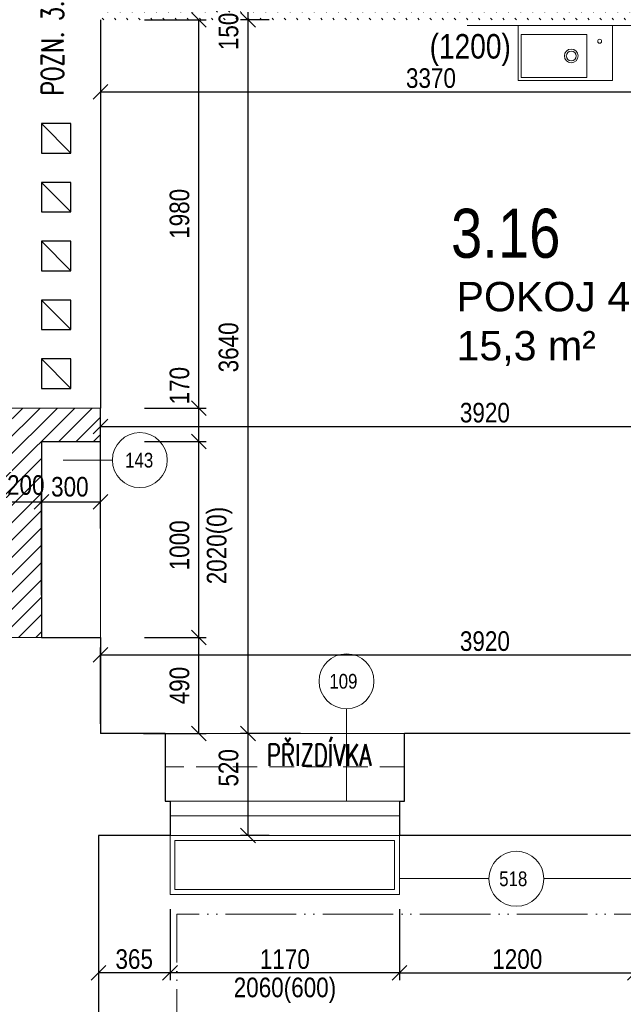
# Model space of a CAD drawing. Header units: millimetres. Extents: x -300958 to -108039, y 30118 to 292543.
# Tile 125 of 256: x -226284 to -223207, y 137680 to 142700. Entities that reach past the tile are written whole.
import ezdxf
from ezdxf.enums import TextEntityAlignment as Align

# ---------------------------------------------------------------- set-up
doc = ezdxf.new("R2010")
doc.units = ezdxf.units.MM
doc.header["$MEASUREMENT"] = 0
doc.linetypes.add('ACAD_ISO05W100', pattern=[33, 24, -3, 0, -3, 0, -3])
doc.linetypes.add('HIDDEN', pattern=[0.375, 0.25, -0.125])
doc.layers.get('0').update_dxf_attribs({"lineweight": 13})
doc.layers.get('Defpoints').update_dxf_attribs({"color": 3, "lineweight": 13})
for name, color, linetype, lineweight in [('BOURÁNÍ', 40, 'Continuous', 13), ('dims', 7, 'Continuous', 9), ('legenda', 7, 'Continuous', 13), ('Materiály', 1, 'Continuous', 13), ('navrh', 1, 'Continuous', 9), ('obklad', 8, 'Continuous', 5), ('popis', 7, 'Continuous', 9), ('PSV', 7, 'Continuous', 13), ('tenka', 7, 'Continuous', 13), ('texts', 3, 'Continuous', 30), ('walls', 7, 'Continuous', 13), ('zařizovací předměty', 7, 'Continuous', 9)]:
    doc.layers.add(name, color=color, linetype=linetype, lineweight=lineweight)
doc.styles.add('GENERATED_STYLE_8', font='arial.ttf')
doc.styles.get("Standard").update_dxf_attribs({"font": 'txt.shx'})
doc.styles.add('STYLE-0', font='ARIALN.TTF')
doc.styles.add('Style-Arial', font='arial.ttf')
doc.dimstyles.new('arch', dxfattribs={"dimscale": 50, "dimtxt": 2.5, "dimasz": 2.5, "dimexe": 1.25, "dimexo": 0.9, "dimtad": 1, "dimdec": 0, "dimtxsty": 'STYLE-0', "dimblk": 'ARCHTICK', "dimcen": 2.5, "dimadec": 0, "dimazin": 0, "dimtfac": 1, "dimtdec": 0, "dimtmove": 2, "dimatfit": 3, "dimldrblk": 'ARCHTICK', "dimfxl": 0, "dimarcsym": 0})

# ---------------------------------------------------------------- blocks, each defined once
blk = doc.blocks.new('_ArchTick')
at = {"color": 0, "linetype": 'ByBlock', "flags": 128}
blk.add_lwpolyline([(-0.5, -0.5), (0.5, 0.5)], dxfattribs=at)
blk = doc.blocks.new('*D178')
at = {"layer": 'Defpoints', "color": 0, "linetype": 'Continuous'}
for p in [(-225120.1, 142850), (-224936.5, 142850), (-224936.5, 142700)]:
    blk.add_point(p, dxfattribs=at)
at = {"layer": 'dims', "color": 0, "linetype": 'Continuous', "lineweight": -2}
for p, q in [((-225011.5, 142850), (-225157.6, 142850)), ((-225120.1, 142700), (-225120.1, 142850)), ((-225011.5, 142700), (-225157.6, 142700))]:
    blk.add_line(p, q, dxfattribs=at)
at = {"layer": 'dims', "color": 0, "linetype": 'Continuous', "lineweight": -2, "xscale": 75, "yscale": 75, "zscale": 75}
for p, rotation in [((-225120.1, 142850), 90), ((-225120.1, 142700), 270)]:
    blk.add_blockref('_ArchTick', p, dxfattribs=dict(at, rotation=rotation))
at = {"layer": 'dims', "color": 0, "linetype": 'Continuous', "insert": (-225218.9, 142640.3), "char_height": 100, "attachment_point": 5, "rotation": 90, "style": 'STYLE-0'}
blk.add_mtext('150', dxfattribs=at)
blk = doc.blocks.new('*D179')
at = {"layer": 'Defpoints', "color": 0, "linetype": 'Continuous'}
for p in [(-225120.1, 142700), (-224936.5, 142700), (-224777.6, 139060)]:
    blk.add_point(p, dxfattribs=at)
at = {"layer": 'dims', "color": 0, "linetype": 'Continuous', "lineweight": -2}
for p, q in [((-225011.5, 142700), (-225157.6, 142700)), ((-225120.1, 139060), (-225120.1, 142700)), ((-224852.6, 139060), (-225157.6, 139060))]:
    blk.add_line(p, q, dxfattribs=at)
at = {"layer": 'dims', "color": 0, "linetype": 'Continuous', "lineweight": -2, "xscale": 75, "yscale": 75, "zscale": 75}
for p, rotation in [((-225120.1, 142700), 90), ((-225120.1, 139060), 270)]:
    blk.add_blockref('_ArchTick', p, dxfattribs=dict(at, rotation=rotation))
at = {"layer": 'dims', "color": 0, "linetype": 'Continuous', "insert": (-225218.9, 141029.2), "char_height": 100, "attachment_point": 5, "rotation": 90, "style": 'STYLE-0'}
blk.add_mtext('3640', dxfattribs=at)
blk = doc.blocks.new('*D181')
at = {"layer": 'Defpoints', "color": 0, "linetype": 'Continuous'}
for p in [(-221952.6, 139461.1), (-221952.6, 139461.1), (-225872.6, 139035.2)]:
    blk.add_point(p, dxfattribs=at)
at = {"layer": 'dims', "color": 0, "linetype": 'Continuous', "lineweight": -2}
for p, q in [((-221952.6, 139536.1), (-221952.6, 139498.6)), ((-225872.6, 139110.2), (-225872.6, 139498.6)), ((-225872.6, 139461.1), (-221952.6, 139461.1))]:
    blk.add_line(p, q, dxfattribs=at)
at = {"layer": 'dims', "color": 0, "linetype": 'Continuous', "lineweight": -2, "xscale": 75, "yscale": 75, "zscale": 75, "rotation": 180}
blk.add_blockref('_ArchTick', (-225872.6, 139461.1), dxfattribs=at)
at = {"layer": 'dims', "color": 0, "linetype": 'Continuous', "lineweight": -2, "xscale": 75, "yscale": 75, "zscale": 75}
blk.add_blockref('_ArchTick', (-221952.6, 139461.1), dxfattribs=at)
at = {"layer": 'dims', "color": 0, "linetype": 'Continuous', "insert": (-223912.6, 139530.9), "char_height": 100, "attachment_point": 5, "style": 'STYLE-0'}
blk.add_mtext('3920', dxfattribs=at)
blk = doc.blocks.new('*D209')
at = {"layer": 'Defpoints', "color": 0, "linetype": 'Continuous'}
for p in [(-225517.6, 138240), (-224347.6, 138240), (-225517.6, 137840)]:
    blk.add_point(p, dxfattribs=at)
at = {"layer": 'dims', "color": 0, "linetype": 'Continuous', "lineweight": -2}
for p, q in [((-225517.6, 138165), (-225517.6, 137802.5)), ((-224347.6, 138165), (-224347.6, 137802.5)), ((-224347.6, 137840), (-225517.6, 137840))]:
    blk.add_line(p, q, dxfattribs=at)
at = {"layer": 'dims', "color": 0, "linetype": 'Continuous', "lineweight": -2, "xscale": 75, "yscale": 75, "zscale": 75, "rotation": 180}
blk.add_blockref('_ArchTick', (-225517.6, 137840), dxfattribs=at)
at = {"layer": 'dims', "color": 0, "linetype": 'Continuous', "lineweight": -2, "xscale": 75, "yscale": 75, "zscale": 75}
blk.add_blockref('_ArchTick', (-224347.6, 137840), dxfattribs=at)
at = {"layer": 'dims', "color": 0, "linetype": 'Continuous', "insert": (-224932.6, 137909.8), "char_height": 100, "attachment_point": 5, "style": 'STYLE-0'}
blk.add_mtext('1170', dxfattribs=at)
blk = doc.blocks.new('*D230')
at = {"layer": 'Defpoints', "color": 0, "linetype": 'Continuous'}
for p in [(-216782.6, 138380.9), (-225882.6, 137130.9), (-216782.6, 136370)]:
    blk.add_point(p, dxfattribs=at)
at = {"layer": 'dims', "color": 0, "linetype": 'Continuous', "lineweight": -2}
for p, q in [((-216782.6, 138305.9), (-216782.6, 136332.5)), ((-225882.6, 137055.9), (-225882.6, 136332.5)), ((-225882.6, 136370), (-216782.6, 136370))]:
    blk.add_line(p, q, dxfattribs=at)
at = {"layer": 'dims', "color": 0, "linetype": 'Continuous', "lineweight": -2, "xscale": 75, "yscale": 75, "zscale": 75, "rotation": 180}
blk.add_blockref('_ArchTick', (-225882.6, 136370), dxfattribs=at)
at = {"layer": 'dims', "color": 0, "linetype": 'Continuous', "lineweight": -2, "xscale": 75, "yscale": 75, "zscale": 75}
blk.add_blockref('_ArchTick', (-216782.6, 136370), dxfattribs=at)
at = {"layer": 'dims', "color": 0, "linetype": 'Continuous', "insert": (-221332.6, 136439.8), "char_height": 100, "attachment_point": 5, "style": 'STYLE-0'}
blk.add_mtext('9100', dxfattribs=at)
blk = doc.blocks.new('*D232')
at = {"layer": 'Defpoints', "color": 0, "linetype": 'Continuous'}
for p in [(-224347.6, 138240), (-223147.6, 138240), (-223147.6, 137840)]:
    blk.add_point(p, dxfattribs=at)
at = {"layer": 'dims', "color": 0, "linetype": 'Continuous', "lineweight": -2}
for p, q in [((-224347.6, 138165), (-224347.6, 137802.5)), ((-223147.6, 138165), (-223147.6, 137802.5)), ((-224347.6, 137840), (-223147.6, 137840))]:
    blk.add_line(p, q, dxfattribs=at)
at = {"layer": 'dims', "color": 0, "linetype": 'Continuous', "lineweight": -2, "xscale": 75, "yscale": 75, "zscale": 75, "rotation": 180}
blk.add_blockref('_ArchTick', (-224347.6, 137840), dxfattribs=at)
at = {"layer": 'dims', "color": 0, "linetype": 'Continuous', "lineweight": -2, "xscale": 75, "yscale": 75, "zscale": 75}
blk.add_blockref('_ArchTick', (-223147.6, 137840), dxfattribs=at)
at = {"layer": 'dims', "color": 0, "linetype": 'Continuous', "insert": (-223747.6, 137909.8), "char_height": 100, "attachment_point": 5, "style": 'STYLE-0'}
blk.add_mtext('1200', dxfattribs=at)
blk = doc.blocks.new('*D153')
at = {"layer": 'Defpoints', "color": 0, "linetype": 'Continuous'}
for p in [(-225882.6, 138240), (-225517.6, 138240), (-225882.6, 137840)]:
    blk.add_point(p, dxfattribs=at)
at = {"layer": 'dims', "color": 0, "linetype": 'Continuous', "lineweight": -2}
for p, q in [((-225882.6, 138165), (-225882.6, 137802.5)), ((-225517.6, 138165), (-225517.6, 137802.5)), ((-225517.6, 137840), (-225882.6, 137840))]:
    blk.add_line(p, q, dxfattribs=at)
at = {"layer": 'dims', "color": 0, "linetype": 'Continuous', "lineweight": -2, "xscale": 75, "yscale": 75, "zscale": 75, "rotation": 180}
blk.add_blockref('_ArchTick', (-225882.6, 137840), dxfattribs=at)
at = {"layer": 'dims', "color": 0, "linetype": 'Continuous', "lineweight": -2, "xscale": 75, "yscale": 75, "zscale": 75}
blk.add_blockref('_ArchTick', (-225517.6, 137840), dxfattribs=at)
at = {"layer": 'dims', "color": 0, "linetype": 'Continuous', "insert": (-225700.1, 137909.8), "char_height": 100, "attachment_point": 5, "style": 'STYLE-0'}
blk.add_mtext('365', dxfattribs=at)
blk = doc.blocks.new('*D157')
at = {"layer": 'Defpoints', "color": 0, "linetype": 'Continuous'}
for p in [(-225120.1, 139060), (-224936.5, 139060), (-224936.5, 138540)]:
    blk.add_point(p, dxfattribs=at)
at = {"layer": 'dims', "color": 0, "linetype": 'Continuous', "lineweight": -2}
for p, q in [((-225011.5, 139060), (-225157.6, 139060)), ((-225120.1, 138540), (-225120.1, 139060)), ((-225011.5, 138540), (-225157.6, 138540))]:
    blk.add_line(p, q, dxfattribs=at)
at = {"layer": 'dims', "color": 0, "linetype": 'Continuous', "lineweight": -2, "xscale": 75, "yscale": 75, "zscale": 75}
for p, rotation in [((-225120.1, 139060), 90), ((-225120.1, 138540), 270)]:
    blk.add_blockref('_ArchTick', p, dxfattribs=dict(at, rotation=rotation))
at = {"layer": 'dims', "color": 0, "linetype": 'Continuous', "insert": (-225218.9, 138885.5), "char_height": 100, "attachment_point": 5, "rotation": 90, "style": 'STYLE-0'}
blk.add_mtext('520', dxfattribs=at)
blk = doc.blocks.new('*D169')
at = {"layer": 'Defpoints', "color": 0, "linetype": 'Continuous'}
for p in [(-225872.6, 140241.2), (-225872.6, 140031.2), (-226172.6, 139691.3)]:
    blk.add_point(p, dxfattribs=at)
at = {"layer": 'dims', "color": 0, "linetype": 'Continuous', "lineweight": -2}
for p, q in [((-226172.6, 139766.3), (-226172.6, 140278.7)), ((-225872.6, 140106.2), (-225872.6, 140278.7)), ((-226172.6, 140241.2), (-225872.6, 140241.2))]:
    blk.add_line(p, q, dxfattribs=at)
at = {"layer": 'dims', "color": 0, "linetype": 'Continuous', "lineweight": -2, "xscale": 75, "yscale": 75, "zscale": 75, "rotation": 180}
blk.add_blockref('_ArchTick', (-226172.6, 140241.2), dxfattribs=at)
at = {"layer": 'dims', "color": 0, "linetype": 'Continuous', "lineweight": -2, "xscale": 75, "yscale": 75, "zscale": 75}
blk.add_blockref('_ArchTick', (-225872.6, 140241.2), dxfattribs=at)
at = {"layer": 'dims', "color": 0, "linetype": 'Continuous', "insert": (-226028.2, 140318), "char_height": 100, "attachment_point": 5, "style": 'STYLE-0'}
blk.add_mtext('300', dxfattribs=at)
blk = doc.blocks.new('*D136')
at = {"layer": 'Defpoints', "color": 0, "linetype": 'Continuous'}
for p in [(-225722.6, 140550), (-225370.1, 140550), (-225722.6, 139550)]:
    blk.add_point(p, dxfattribs=at)
at = {"layer": 'dims', "color": 0, "linetype": 'Continuous', "lineweight": -2}
for p, q in [((-225647.6, 140550), (-225332.6, 140550)), ((-225370.1, 139550), (-225370.1, 140550)), ((-225647.6, 139550), (-225332.6, 139550))]:
    blk.add_line(p, q, dxfattribs=at)
at = {"layer": 'dims', "color": 0, "linetype": 'Continuous', "lineweight": -2, "xscale": 75, "yscale": 75, "zscale": 75}
for p, rotation in [((-225370.1, 140550), 90), ((-225370.1, 139550), 270)]:
    blk.add_blockref('_ArchTick', p, dxfattribs=dict(at, rotation=rotation))
at = {"layer": 'dims', "color": 0, "linetype": 'Continuous', "insert": (-225468.9, 140019.9), "char_height": 100, "attachment_point": 5, "rotation": 90, "style": 'STYLE-0'}
blk.add_mtext('1000', dxfattribs=at)
blk = doc.blocks.new('*D137')
at = {"layer": 'Defpoints', "color": 0, "linetype": 'Continuous'}
for p in [(-225722.6, 139550), (-225370.1, 139550), (-225727.6, 139060)]:
    blk.add_point(p, dxfattribs=at)
at = {"layer": 'dims', "color": 0, "linetype": 'Continuous', "lineweight": -2}
for p, q in [((-225647.6, 139550), (-225332.6, 139550)), ((-225370.1, 139060), (-225370.1, 139550)), ((-225652.6, 139060), (-225332.6, 139060))]:
    blk.add_line(p, q, dxfattribs=at)
at = {"layer": 'dims', "color": 0, "linetype": 'Continuous', "lineweight": -2, "xscale": 75, "yscale": 75, "zscale": 75}
for p, rotation in [((-225370.1, 139550), 90), ((-225370.1, 139060), 270)]:
    blk.add_blockref('_ArchTick', p, dxfattribs=dict(at, rotation=rotation))
at = {"layer": 'dims', "color": 0, "linetype": 'Continuous', "insert": (-225468.9, 139305), "char_height": 100, "attachment_point": 5, "rotation": 90, "style": 'STYLE-0'}
blk.add_mtext('490', dxfattribs=at)
blk = doc.blocks.new('*D146')
at = {"layer": 'Defpoints', "color": 0, "linetype": 'Continuous'}
for p in [(-222502.6, 142578.5), (-225872.6, 142570), (-222502.6, 142331.7)]:
    blk.add_point(p, dxfattribs=at)
at = {"layer": 'dims', "color": 0, "linetype": 'Continuous', "lineweight": -2}
for p, q in [((-225872.6, 142495), (-225872.6, 142294.2)), ((-222502.6, 142503.5), (-222502.6, 142294.2)), ((-225872.6, 142331.7), (-222502.6, 142331.7))]:
    blk.add_line(p, q, dxfattribs=at)
at = {"layer": 'dims', "color": 0, "linetype": 'Continuous', "lineweight": -2, "xscale": 75, "yscale": 75, "zscale": 75, "rotation": 180}
blk.add_blockref('_ArchTick', (-225872.6, 142331.7), dxfattribs=at)
at = {"layer": 'dims', "color": 0, "linetype": 'Continuous', "lineweight": -2, "xscale": 75, "yscale": 75, "zscale": 75}
blk.add_blockref('_ArchTick', (-222502.6, 142331.7), dxfattribs=at)
at = {"layer": 'dims', "color": 0, "linetype": 'Continuous', "insert": (-224187.6, 142401.5), "char_height": 100, "attachment_point": 5, "style": 'STYLE-0'}
blk.add_mtext('3370', dxfattribs=at)
blk = doc.blocks.new('*D110')
at = {"layer": 'Defpoints', "color": 0, "linetype": 'Continuous'}
for p in [(-226172.6, 140241.2), (-226172.6, 140031.2), (-226372.6, 139911.3)]:
    blk.add_point(p, dxfattribs=at)
at = {"layer": 'dims', "color": 0, "linetype": 'Continuous', "lineweight": -2}
for p, q in [((-226372.6, 139986.3), (-226372.6, 140278.7)), ((-226172.6, 140106.2), (-226172.6, 140278.7)), ((-226372.6, 140241.2), (-226172.6, 140241.2))]:
    blk.add_line(p, q, dxfattribs=at)
at = {"layer": 'dims', "color": 0, "linetype": 'Continuous', "lineweight": -2, "xscale": 75, "yscale": 75, "zscale": 75, "rotation": 180}
blk.add_blockref('_ArchTick', (-226372.6, 140241.2), dxfattribs=at)
at = {"layer": 'dims', "color": 0, "linetype": 'Continuous', "lineweight": -2, "xscale": 75, "yscale": 75, "zscale": 75}
blk.add_blockref('_ArchTick', (-226172.6, 140241.2), dxfattribs=at)
at = {"layer": 'dims', "color": 0, "linetype": 'Continuous', "insert": (-226252.7, 140326.8), "char_height": 100, "attachment_point": 5, "style": 'STYLE-0'}
blk.add_mtext('200', dxfattribs=at)
blk = doc.blocks.new('*D1256')
at = {"layer": 'Defpoints', "color": 0, "linetype": 'Continuous'}
for p in [(-225722.6, 140720), (-225370.1, 140720), (-225722.6, 140550)]:
    blk.add_point(p, dxfattribs=at)
at = {"layer": 'dims', "color": 0, "linetype": 'Continuous', "lineweight": -2}
for p, q in [((-225647.6, 140720), (-225332.6, 140720)), ((-225370.1, 140550), (-225370.1, 140720)), ((-225647.6, 140550), (-225332.6, 140550))]:
    blk.add_line(p, q, dxfattribs=at)
at = {"layer": 'dims', "color": 0, "linetype": 'Continuous', "lineweight": -2, "xscale": 75, "yscale": 75, "zscale": 75}
for p, rotation in [((-225370.1, 140720), 90), ((-225370.1, 140550), 270)]:
    blk.add_blockref('_ArchTick', p, dxfattribs=dict(at, rotation=rotation))
at = {"layer": 'dims', "color": 0, "linetype": 'Continuous', "insert": (-225468.9, 140834), "char_height": 100, "attachment_point": 5, "rotation": 90, "style": 'STYLE-0'}
blk.add_mtext('170', dxfattribs=at)
blk = doc.blocks.new('*D1285')
at = {"layer": 'Defpoints', "color": 0, "linetype": 'Continuous'}
for p in [(-221952.6, 140626), (-221952.6, 140626), (-225872.6, 140200)]:
    blk.add_point(p, dxfattribs=at)
at = {"layer": 'dims', "color": 0, "linetype": 'Continuous', "lineweight": -2}
for p, q in [((-221952.6, 140701), (-221952.6, 140663.5)), ((-225872.6, 140275), (-225872.6, 140663.5)), ((-225872.6, 140626), (-221952.6, 140626))]:
    blk.add_line(p, q, dxfattribs=at)
at = {"layer": 'dims', "color": 0, "linetype": 'Continuous', "lineweight": -2, "xscale": 75, "yscale": 75, "zscale": 75, "rotation": 180}
blk.add_blockref('_ArchTick', (-225872.6, 140626), dxfattribs=at)
at = {"layer": 'dims', "color": 0, "linetype": 'Continuous', "lineweight": -2, "xscale": 75, "yscale": 75, "zscale": 75}
blk.add_blockref('_ArchTick', (-221952.6, 140626), dxfattribs=at)
at = {"layer": 'dims', "color": 0, "linetype": 'Continuous', "insert": (-223912.6, 140695.8), "char_height": 100, "attachment_point": 5, "style": 'STYLE-0'}
blk.add_mtext('3920', dxfattribs=at)
blk = doc.blocks.new('*D1291')
at = {"layer": 'Defpoints', "color": 0, "linetype": 'Continuous'}
for p in [(-225722.6, 142700), (-225370.1, 142700), (-225722.6, 140720)]:
    blk.add_point(p, dxfattribs=at)
at = {"layer": 'dims', "color": 0, "linetype": 'Continuous', "lineweight": -2}
for p, q in [((-225647.6, 142700), (-225332.6, 142700)), ((-225370.1, 140720), (-225370.1, 142700)), ((-225647.6, 140720), (-225332.6, 140720))]:
    blk.add_line(p, q, dxfattribs=at)
at = {"layer": 'dims', "color": 0, "linetype": 'Continuous', "lineweight": -2, "xscale": 75, "yscale": 75, "zscale": 75}
for p, rotation in [((-225370.1, 142700), 90), ((-225370.1, 140720), 270)]:
    blk.add_blockref('_ArchTick', p, dxfattribs=dict(at, rotation=rotation))
at = {"layer": 'dims', "color": 0, "linetype": 'Continuous', "insert": (-225468.9, 141710), "char_height": 100, "attachment_point": 5, "rotation": 90, "style": 'STYLE-0'}
blk.add_mtext('1980', dxfattribs=at)

msp = doc.modelspace()

# ---------------------------------------------------------------- hatches: boundary and pattern name
at = {"layer": 'Materiály', "linetype": 'Continuous'}
h = msp.add_hatch(dxfattribs=at)
h.set_pattern_fill('DASH', color=256, scale=350, angle=135, style=0)
h.paths.add_polyline_path([(-223002.6, 142850), (-223052.6, 142850), (-223052.6, 143350), (-223152.6, 143350), (-223152.6, 142880), (-223152.6, 142850), (-225872.6, 142850), (-225872.6, 142700), (-223002.6, 142700)])
h.paths.add_polyline_path([(-225295, 142528.7), (-225295, 142751.9), (-225142.9, 142751.9), (-225142.9, 142528.7)], flags=9)
h = msp.add_hatch(dxfattribs=at)
h.set_pattern_fill('ANSI31', color=256, scale=500, style=0)
h.paths.add_polyline_path([(-226372.6, 140720), (-226372.6, 139550), (-226172.6, 139550), (-226172.6, 140550), (-225872.6, 140550), (-225872.6, 140720)])
h.paths.add_polyline_path([(-226368.8, 140402.9), (-226136.6, 140402.9), (-226136.6, 140250.8), (-226368.8, 140250.8)], flags=24)

# ---------------------------------------------------------------- linework, layer by layer
at = {"layer": 'BOURÁNÍ', "linetype": 'Continuous', "lineweight": 0}
msp.add_line((-225872.6, 142520), (-225872.6, 142620), dxfattribs=at)
at = {"layer": 'Materiály', "linetype": 'Continuous'}
for p, q in [((-225872.6, 140550), (-225872.6, 139550)), ((-224322.6, 139060), (-225542.6, 139060)), ((-224347.6, 138715), (-225517.6, 138715)), ((-224347.6, 138640), (-225517.6, 138640))]:
    msp.add_line(p, q, dxfattribs=at)
for points in [[(-225517.6, 138240), (-224347.6, 138240), (-224347.6, 138540), (-225517.6, 138540)], [(-225492.6, 138265), (-224372.6, 138265), (-224372.6, 138515), (-225492.6, 138515)]]:
    msp.add_lwpolyline(points, close=True, dxfattribs=at)
at = {"layer": 'navrh', "linetype": 'Continuous', "lineweight": 30}
for p, q in [((-225872.6, 140550), (-225872.6, 140720)), ((-226172.6, 140550), (-226172.6, 139550)), ((-226172.6, 140550), (-225872.6, 140550))]:
    msp.add_line(p, q, dxfattribs=at)
at = {"layer": 'obklad', "linetype": 'Continuous', "lineweight": 0}
msp.add_line((-224002.6, 142670), (-223002.6, 142670), dxfattribs=at)
at = {"layer": 'PSV', "linetype": 'Continuous', "lineweight": 0}
for p, q in [((-225811.6, 140454.5), (-226061.6, 140454.5)), ((-224618, 139186.7), (-224618, 138715)), ((-223892.2, 138321.4), (-224347.6, 138321.4)), ((-223612.1, 138321.4), (-223147.6, 138321.4))]:
    msp.add_line(p, q, dxfattribs=at)
for centre in [(-225671.5, 140454.5), (-224618, 139326.8), (-223752.2, 138319.7)]:
    msp.add_circle(centre, 140.1, dxfattribs=at)
at = {"layer": 'tenka', "linetype": 'Continuous'}
for p, q in [((-226372.6, 140720), (-225872.6, 140720)), ((-226172.6, 139550), (-226372.6, 139550))]:
    msp.add_line(p, q, dxfattribs=at)
at = {"layer": 'tenka', "linetype": 'HIDDEN', "ltscale": 500}
for p, q in [((-224322.6, 138890), (-225542.6, 138890)), ((-224347.6, 138540), (-225517.6, 138540))]:
    msp.add_line(p, q, dxfattribs=at)
at = {"layer": 'tenka', "linetype": 'ACAD_ISO05W100', "ltscale": 15, "flags": 128}
msp.add_lwpolyline([(-216682.6, 155220), (-233532.6, 155220), (-233532.6, 136970), (-225482.6, 136970), (-225482.6, 138140), (-216782.6, 138140)], dxfattribs=at)
at = {"layer": 'walls', "linetype": 'Continuous', "lineweight": 30}
for p, q in [((-225872.6, 142700), (-225872.6, 140720)), ((-226172.6, 142170), (-226022.6, 142020)), ((-226172.6, 141870), (-226022.6, 141720)), ((-226172.6, 141570), (-226022.6, 141420)), ((-226172.6, 141270), (-226022.6, 141120)), ((-226172.6, 140970), (-226022.6, 140820)), ((-226172.6, 139550), (-225872.6, 139550)), ((-225872.6, 139550), (-225872.6, 139060)), ((-225542.6, 139060), (-225542.6, 138715)), ((-224322.6, 138715), (-224322.6, 139060)), ((-225542.6, 138715), (-225517.6, 138715)), ((-225517.6, 138715), (-225517.6, 138540)), ((-224347.6, 138715), (-224347.6, 138540)), ((-224347.6, 138715), (-224322.6, 138715))]:
    msp.add_line(p, q, dxfattribs=at)
at = {"layer": 'walls', "linetype": 'Continuous', "lineweight": 30, "flags": 128}
for points in [[(-226022.6, 142020), (-226022.6, 142170), (-226172.6, 142170), (-226172.6, 142020)], [(-226022.6, 141720), (-226022.6, 141870), (-226172.6, 141870), (-226172.6, 141720)], [(-226022.6, 141420), (-226022.6, 141570), (-226172.6, 141570), (-226172.6, 141420)], [(-226022.6, 141120), (-226022.6, 141270), (-226172.6, 141270), (-226172.6, 141120)], [(-226022.6, 140820), (-226022.6, 140970), (-226172.6, 140970), (-226172.6, 140820)]]:
    msp.add_lwpolyline(points, close=True, dxfattribs=at)
for points in [[(-225582.6, 139060), (-225872.6, 139060)], [(-225542.6, 139060), (-225872.6, 139060)], [(-223172.6, 139060), (-224322.6, 139060)], [(-225882.6, 138540), (-225882.6, 138540), (-225882.6, 137370), (-228057.6, 137370)], [(-225517.6, 138540), (-225882.6, 138540)], [(-223147.6, 138540), (-224347.6, 138540)]]:
    msp.add_lwpolyline(points, dxfattribs=at)
at = {"layer": 'zařizovací předměty', "linetype": 'Continuous', "lineweight": 0, "flags": 128}
msp.add_lwpolyline([(-223742.6, 142670), (-223742.6, 142390), (-223262.6, 142390), (-223262.6, 142670), (-223742.6, 142670)], dxfattribs=at)
msp.add_lwpolyline([(-223727.6, 142625), (-223727.6, 142405), (-223392.6, 142405), (-223392.6, 142625)], close=True, dxfattribs=at)
at = {"layer": 'zařizovací předměty', "linetype": 'Continuous', "lineweight": 0}
for centre, radius in [((-223327.6, 142590), 10), ((-223472.6, 142515), 35), ((-223472.6, 142515), 25)]:
    msp.add_circle(centre, radius, dxfattribs=at)

# ---------------------------------------------------------------- texts
at = {"layer": 'dims', "linetype": 'Continuous', "style": 'STYLE-0'}
msp.add_text('2020(0)', height=100, rotation=90, dxfattribs=at).set_placement((-225280, 140018.8), align=Align.MIDDLE_CENTER)
msp.add_text('2060(600)', height=100, dxfattribs=at).set_placement((-224931.8, 137765.7), align=Align.MIDDLE_CENTER)
at = {"layer": 'legenda', "linetype": 'Continuous', "lineweight": 0, "insert": (-226116.8, 142314.2), "char_height": 112, "attachment_point": 4, "rotation": 90.0012, "line_spacing_factor": 0.765173, "style": 'Style-Arial'}
msp.add_mtext('\\Fromans.shx;\\H1.000000x;\\W0.714290;POZN. 3.', dxfattribs=at)
at = {"layer": 'obklad', "linetype": 'Continuous', "lineweight": 0, "style": 'STYLE-0'}
msp.add_text('(1200)', height=125, dxfattribs=at).set_placement((-224194.3, 142564.2), align=Align.MIDDLE_LEFT)
at = {"layer": 'popis', "linetype": 'Continuous', "lineweight": 0, "insert": (-224057.1, 141363), "char_height": 150, "width": 1303.837, "attachment_point": 1, "style": 'GENERATED_STYLE_8'}
msp.add_mtext('POKOJ 4\\P15,3 m²', dxfattribs=at)
at = {"layer": 'popis', "linetype": 'Continuous', "insert": (-225024.6, 138950.9), "char_height": 112, "attachment_point": 4, "rotation": 0.0012, "line_spacing_factor": 0.765173, "style": 'Style-Arial'}
msp.add_mtext('{\\Fromans|c238;\\W0.71429;PŘIZDÍVKA}', dxfattribs=at)
at = {"layer": 'PSV', "linetype": 'Continuous', "lineweight": 0, "style": 'STYLE-0'}
for s, p in [('143', (-225674.7, 140454.1)), ('109', (-224633.9, 139326.8)), ('518', (-223768.1, 138319.7))]:
    msp.add_text(s, height=75, dxfattribs=at).set_placement(p, align=Align.MIDDLE_CENTER)
at = {"layer": 'texts', "linetype": 'Continuous', "lineweight": 0, "insert": (-223806.3, 141609.3), "char_height": 250, "width": 788.673, "attachment_point": 5}
msp.add_mtext('\\fArial Narrow|b0|i0|c238|p39;3.16', dxfattribs=at)

# ---------------------------------------------------------------- dimensions: what is measured, and where the dimension line sits
at = {"layer": 'dims', "linetype": 'Continuous'}
for base, p1, p2, picture, middle in [((-225120.1, 142850), (-224936.5, 142700), (-224936.5, 142850), '*D178', (-225218.9, 142640.3)), ((-225370.1, 142700), (-225722.6, 140720), (-225722.6, 142700), '*D1291', (-225468.9, 141710)), ((-225120.1, 142700), (-224777.6, 139060), (-224936.5, 142700), '*D179', (-225218.9, 141029.2)), ((-225370.1, 140720), (-225722.6, 140550), (-225722.6, 140720), '*D1256', (-225468.9, 140834)), ((-225370.1, 140550), (-225722.6, 139550), (-225722.6, 140550), '*D136', (-225468.9, 140019.9)), ((-225370.1, 139550), (-225727.6, 139060), (-225722.6, 139550), '*D137', (-225468.9, 139305)), ((-225120.1, 139060), (-224936.5, 138540), (-224936.5, 139060), '*D157', (-225218.9, 138885.5))]:
    dim = msp.add_linear_dim(base=base, p1=p1, p2=p2, angle=90, dimstyle='arch', override={"dimtxt": 2, "dimasz": 1.5, "dimexe": 0.75, "dimexo": 1.5, "dimgap": 0.375, "dimcen": 0.05}, dxfattribs=at)
    dim.commit()
    dim.dimension.update_dxf_attribs({"geometry": picture, "text_midpoint": middle, "dimtype": 160})
for base, p1, p2, picture, middle in [((-222502.6, 142331.7), (-225872.6, 142570), (-222502.6, 142578.5), '*D146', (-224187.6, 142401.5)), ((-221952.6, 140626), (-225872.6, 140200), (-221952.6, 140626), '*D1285', (-223912.6, 140695.8)), ((-221952.6, 139461.1), (-225872.6, 139035.2), (-221952.6, 139461.1), '*D181', (-223912.6, 139530.9)), ((-216782.6, 136370), (-225882.6, 137130.9), (-216782.6, 138380.9), '*D230', (-221332.6, 136439.8)), ((-223147.6, 137840), (-224347.6, 138240), (-223147.6, 138240), '*D232', (-223747.6, 137909.8))]:
    dim = msp.add_linear_dim(base=base, p1=p1, p2=p2, dimstyle='arch', override={"dimtxt": 2, "dimasz": 1.5, "dimexe": 0.75, "dimexo": 1.5, "dimgap": 0.375, "dimcen": 0.05}, dxfattribs=at)
    dim.commit()
    dim.dimension.update_dxf_attribs({"geometry": picture, "text_midpoint": middle})
for base, p1, p2, picture, middle in [((-226172.6, 140241.2), (-226372.6, 139911.3), (-226172.6, 140031.2), '*D110', (-226252.7, 140326.8)), ((-225872.6, 140241.2), (-226172.6, 139691.3), (-225872.6, 140031.2), '*D169', (-226028.2, 140318))]:
    dim = msp.add_linear_dim(base=base, p1=p1, p2=p2, dimstyle='arch', override={"dimtxt": 2, "dimasz": 1.5, "dimexe": 0.75, "dimexo": 1.5, "dimgap": 0.375, "dimcen": 0.05}, dxfattribs=at)
    dim.commit()
    dim.dimension.update_dxf_attribs({"geometry": picture, "text_midpoint": middle, "dimtype": 160})
for base, p1, p2, picture, middle in [((-225882.6, 137840), (-225517.6, 138240), (-225882.6, 138240), '*D153', (-225700.1, 137909.8)), ((-225517.6, 137840), (-224347.6, 138240), (-225517.6, 138240), '*D209', (-224932.6, 137909.8))]:
    dim = msp.add_linear_dim(base=base, p1=p1, p2=p2, angle=180, dimstyle='arch', override={"dimtxt": 2, "dimasz": 1.5, "dimexe": 0.75, "dimexo": 1.5, "dimgap": 0.375, "dimcen": 0.05}, dxfattribs=at)
    dim.commit()
    dim.dimension.update_dxf_attribs({"geometry": picture, "text_midpoint": middle})

doc.saveas('drawing.dxf')
